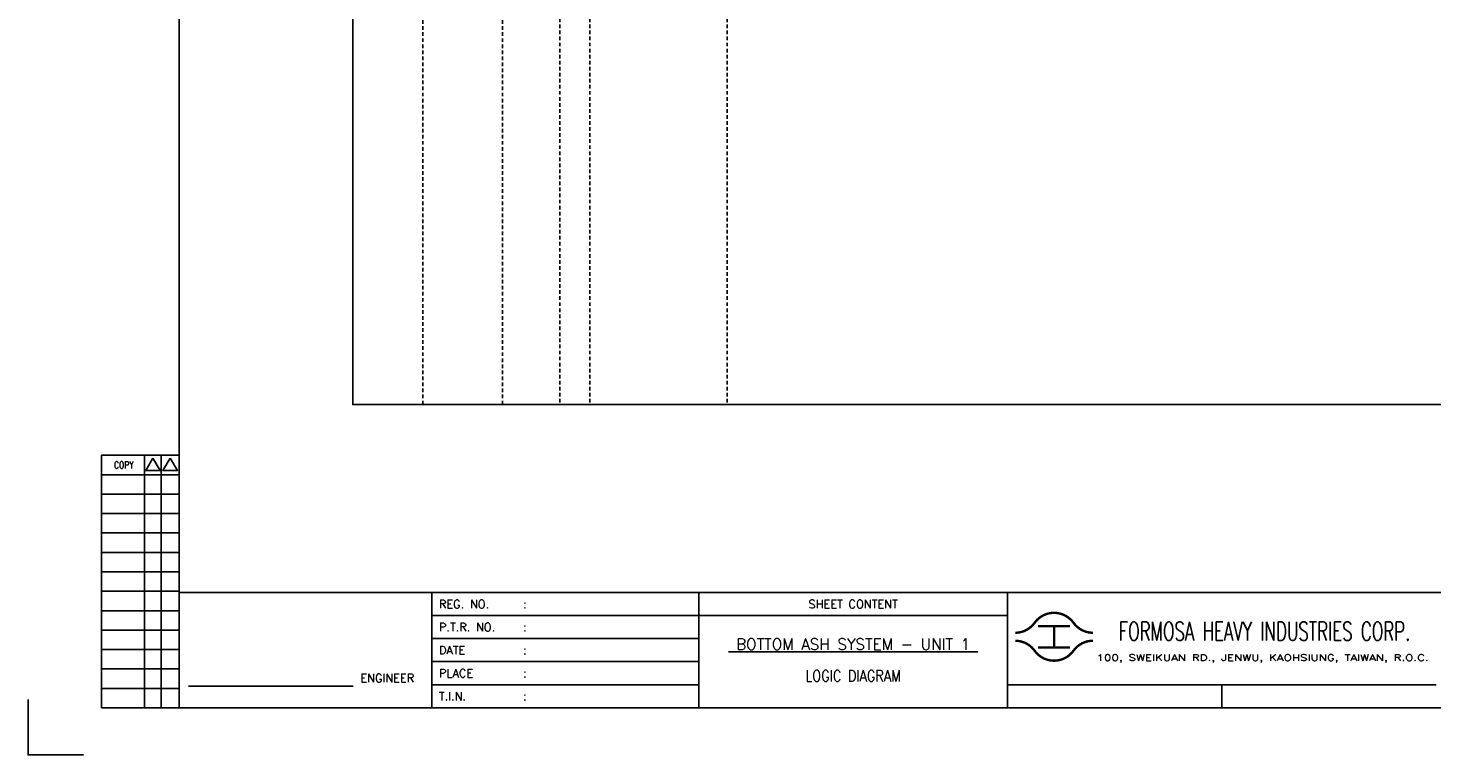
# Model space of a CAD drawing. Extents: x 2362 to 3328, y -139 to 544.
# Tile 1 of 4: x 2362 to 2943, y -139 to 162. Entities that reach past the tile are written whole.
import ezdxf
from ezdxf.enums import TextEntityAlignment as Align

# ---------------------------------------------------------------- set-up
doc = ezdxf.new("R2010")
doc.units = 0
doc.header["$MEASUREMENT"] = 0
doc.linetypes.add('HIDDEN', pattern=[4, 1.5, -1, 1.5])
doc.layers.get('0').update_dxf_attribs({"linetype": 'CONTINUOUS'})
doc.layers.get('DEFPOINTS').update_dxf_attribs({"linetype": 'CONTINUOUS'})
for name, color, linetype in [('CON', 4, 'CONTINUOUS'), ('DIM', 3, 'CONTINUOUS'), ('HID', 2, 'HIDDEN'), ('TEXT', 7, 'CONTINUOUS'), ('圖框CON', 4, 'CONTINUOUS'), ('圖框DIM', 3, 'CONTINUOUS'), ('框線', 6, 'CONTINUOUS')]:
    doc.layers.add(name, color=color, linetype=linetype)
doc.styles.add('E4', font='simplex.shx', dxfattribs={"height": 4})
doc.styles.add('ROMANS', font='romans', dxfattribs={"width": 0.8})

# ---------------------------------------------------------------- blocks, each defined once
blk = doc.blocks.new('Sht_Cont_T3')
at = {"layer": 'TEXT', "color": 3, "linetype": 'Continuous', "style": 'E4'}
for tag, p in [('$SHT_CONT_L1$', (55.63, 24.91)), ('$SHT_CONT_L2$', (55.63, 16.61)), ('$SHT_CONT_L3$', (55.63, 8.3))]:
    blk.add_attdef(tag, text='', height=4, dxfattribs=at).set_placement(p, align=Align.MIDDLE)
blk = doc.blocks.new('1')
at = {"ltscale": 500, "const_width": 0.99}
blk.add_lwpolyline([(1686.83, 57.65, -0.241531), (1678.79, 61.78, 0.512989), (1662.7, 61.78, -0.241531), (1654.66, 57.65, -0.241531)], format="xyb", dxfattribs=at)
for points in [[(1664.14, 60.4), (1677.35, 60.4)], [(1670.74, 60.4), (1670.74, 51.6)], [(1664.14, 51.6), (1677.35, 51.6)]]:
    blk.add_lwpolyline(points, dxfattribs=at)
at = {"const_width": 0.99}
blk.add_lwpolyline([(1686.83, 54.35, 0.241531), (1678.79, 50.22, -0.512989), (1662.7, 50.22, 0.241531), (1654.66, 54.35, 0.241531)], format="xyb", dxfattribs=at)
at = {"layer": 'CON'}
for points in [[(1523.67, 26.6), (1523.67, 74.29)], [(1651.45, 26.6), (1651.45, 74.29)]]:
    blk.add_lwpolyline(points, dxfattribs=at)
at = {"layer": 'CON', "ltscale": 500}
for points in [[(1523.67, 64.75), (1413.11, 64.75)], [(1651.45, 64.75), (1523.67, 64.75)], [(1523.67, 55.22), (1413.11, 55.22)], [(1523.67, 45.69), (1413.11, 45.69)], [(1523.67, 36.15), (1413.11, 36.15)]]:
    blk.add_lwpolyline(points, dxfattribs=at)
at = {"layer": 'DEFPOINTS'}
blk.add_lwpolyline([(1268.99, 7.08), (1246.02, 7.08), (1246.02, 30.05)], dxfattribs=at)
at = {"layer": 'DIM'}
for p, q in [((1276.46, 131.12), (1276.46, 26.6)), ((1276.46, 131.12), (1308.62, 131.12)), ((1294.26, 26.6), (1294.26, 131.12)), ((1301.15, 26.6), (1301.15, 131.12)), ((1276.46, 123.08), (1308.62, 123.08)), ((1276.46, 115.04), (1308.62, 115.04)), ((1276.46, 107), (1308.62, 107)), ((1276.46, 98.96), (1308.62, 98.96)), ((1276.46, 90.92), (1308.62, 90.92)), ((1276.46, 82.88), (1308.62, 82.88)), ((1276.46, 74.84), (1308.62, 74.84)), ((1276.46, 66.8), (1308.62, 66.8)), ((1276.46, 58.76), (1308.62, 58.76)), ((1276.46, 50.72), (1308.62, 50.72)), ((1276.46, 42.68), (1308.62, 42.68)), ((1276.46, 34.64), (1308.62, 34.64)), ((1276.46, 26.6), (1308.62, 26.6))]:
    blk.add_line(p, q, dxfattribs=at)
for points in [[(1297.7, 129.98), (1294.72, 124.81), (1300.69, 124.81)], [(1304.83, 129.98), (1301.84, 124.81), (1307.81, 124.81)]]:
    blk.add_lwpolyline(points, close=True, dxfattribs=at)
at = {"layer": '圖框CON'}
blk.add_line((1740.17, 36.15), (1740.17, 26.6), dxfattribs=at)
for points in [[(1413.11, 26.6), (1413.11, 74.29)], [(1828.89, 36.15), (1802.67, 36.15), (1651.45, 36.15)]]:
    blk.add_lwpolyline(points, dxfattribs=at)
at = {"layer": '圖框DIM'}
blk.add_line((1312.36, 35.55), (1380.65, 35.55), dxfattribs=at)
at = {"layer": '框線'}
for p, q in [((1308.62, 669.81), (1308.62, 26.6)), ((2181.53, 74.29), (1308.62, 74.29)), ((2181.53, 26.6), (1308.62, 26.6))]:
    blk.add_line(p, q, dxfattribs=at)
at = {"color": 90, "ltscale": 500, "style": 'ROMANS', "width": 0.65}
blk.add_text('FORMOSA HEAVY INDUSTRIES CORP.', height=7.7366, dxfattribs=at).set_placement((1757.9, 58.28), align=Align.MIDDLE)
at = {"layer": 'DIM', "style": 'ROMANS', "width": 0.8}
blk.add_text('COPY', height=2.871, dxfattribs=at).set_placement((1285.64, 127.16), align=Align.MIDDLE)
at = {"layer": 'HID', "ltscale": 500, "style": 'ROMANS'}
for s, height, p in [('REG. NO.', 3.446, (1416.1, 69.52)), (':', 3.45, (1450.9, 69.52)), ('P.T.R. NO.', 3.446, (1416.1, 59.99)), (':', 3.45, (1450.9, 59.99)), ('DATE', 3.446, (1416.1, 50.45)), (':', 3.45, (1450.9, 50.45)), ('PLACE', 3.446, (1416.1, 40.92)), (':', 3.45, (1450.9, 40.92)), ('T.I.N.', 3.446, (1416.1, 31.37)), (':', 3.45, (1450.9, 31.39))]:
    blk.add_text(s, height=height, dxfattribs=at).set_placement(p, align=Align.MIDDLE_LEFT)
blk.add_text('SHEET CONTENT', height=3.4457, dxfattribs=at).set_placement((1587.56, 69.52), align=Align.MIDDLE)
at = {"layer": 'HID', "style": 'ROMANS', "width": 1.216198}
blk.add_text('100, SWEIKUAN RD., JENWU, KAOHSIUNG, TAIWAN, R.O.C.', height=2.5897, dxfattribs=at).set_placement((1688.31, 46.06), (1825.84, 46.06), align=Align.FIT)
at = {"layer": 'HID', "style": 'ROMANS'}
blk.add_text('ENGINEER', height=3.446, dxfattribs=at).set_placement((1394.71, 37.18), align=Align.CENTER)

msp = doc.modelspace()

# ---------------------------------------------------------------- linework, layer by layer
at = {"layer": 'CON'}
msp.add_lwpolyline([(2496.26, 506.24), (3210.26, 506.24), (3210.26, 6.44), (2496.26, 6.44)], close=True, dxfattribs=at)
at = {"layer": 'HID'}
for p, q in [((2581.95, 506.24), (2581.95, 6.42)), ((2594.37, 506.24), (2594.37, 6.42)), ((2651.31, 506.24), (2651.31, 6.44)), ((2525.31, 505.54), (2525.31, 6.44)), ((2558.23, 505.54), (2558.23, 6.44))]:
    msp.add_line(p, q, dxfattribs=at)

# ---------------------------------------------------------------- block references
msp.add_blockref('1', (1115.86, -145.7))
at = {"layer": 'TEXT', "color": 0}
ref = msp.add_blockref('Sht_Cont_T3', (2639.53, -119.09), dxfattribs=dict(at, xscale=1.148576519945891, yscale=1.148576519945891, zscale=1.148576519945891))
ref.add_attrib('$SHT_CONT_L1$', '%%U BOTTOM ASH SYSTEM - UNIT 1 ', dxfattribs={"color": 3, "linetype": 'Continuous', "height": 4.5943, "style": 'E4'}).set_placement((2703.42, -90.48), align=Align.TOP_CENTER)
ref.add_attrib('$SHT_CONT_L3$', 'LOGIC DIAGRAM', dxfattribs={"color": 3, "linetype": 'Continuous', "height": 4.5943, "style": 'E4', "width": 0.85}).set_placement((2703.42, -109.56), align=Align.BOTTOM_CENTER)

doc.saveas('drawing.dxf')
